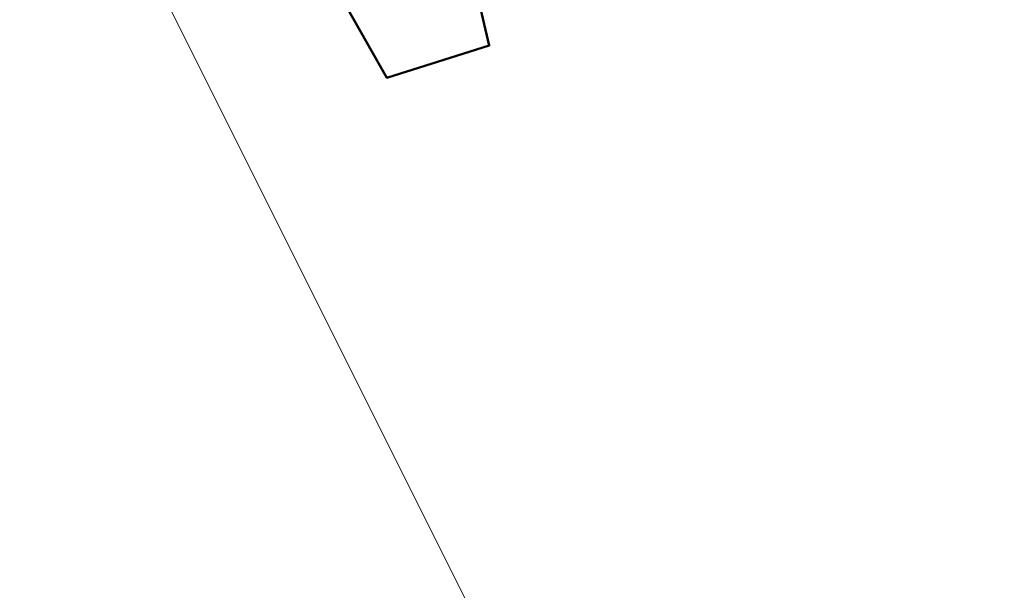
# Model space of a CAD drawing. Header units: metres. Extents: x 155090 to 155764, y 461362 to 461866.
# Tile 10 of 31: x 155090 to 155167, y 461595 to 461640. Entities that reach past the tile are written whole.
import ezdxf

# ---------------------------------------------------------------- set-up
doc = ezdxf.new("R2010")
doc.units = ezdxf.units.M
doc.layers.add('N-WE-KG-GRENS_WERK-GD', color=7, linetype='XX-WERKGRENS', lineweight=50)
doc.layers.add('X-XX-AL-HULPLIJN', color=4, linetype='Continuous', lineweight=18, plot=False)
doc.linetypes.add('XX-WERKGRENS', pattern='A,0,[137,NLCS.SHX,S=0.5,R=0,X=0,Y=0],-30', length=30)

msp = doc.modelspace()

# ---------------------------------------------------------------- linework, layer by layer
at = {"layer": 'N-WE-KG-GRENS_WERK-GD', "ltscale": 0.02, "flags": 128}
msp.add_lwpolyline([(155105.013, 461659.872), (155118.813, 461635.516), (155126.889, 461638.046), (155124.292, 461649.191), (155170.609, 461666.767), (155218.13, 461583.83), (155167.798, 461559.686), (155178.507, 461538.254), (155186.424, 461542.21), (155185.211, 461545.687), (155228.765, 461565.982), (155303.127, 461423.789), (155319.306, 461445.611), (155305.711, 461469.494), (155347.888, 461488.921), (155355.625, 461465.681), (155372.342, 461477.038), (155355.372, 461504.599), (155385.673, 461521.106), (155404.454, 461519.029), (155405.464, 461528.164), (155392.385, 461531.299), (155360.112, 461595.505), (155330.667, 461580.401), (155309.903, 461612.456), (155357.621, 461640.591), (155359.912, 461638.036), (155362.19, 461639.174), (155351.686, 461656.031), (155304.033, 461629.413), (155269.224, 461682.728), (155257.66, 461700.439), (155310.66, 461717.018), (155299.752, 461735.637), (155212.089, 461702.127), (155199.973, 461719.395), (155183.631, 461710.92), (155193.211, 461696.537)], close=True, dxfattribs=at)
at = {"layer": 'X-XX-AL-HULPLIJN'}
msp.add_lwpolyline([(155163.247, 461517.914), (155377.343, 461624.892), (155304.012, 461771.648), (155089.916, 461664.669)], close=True, dxfattribs=at)

doc.saveas('drawing.dxf')
